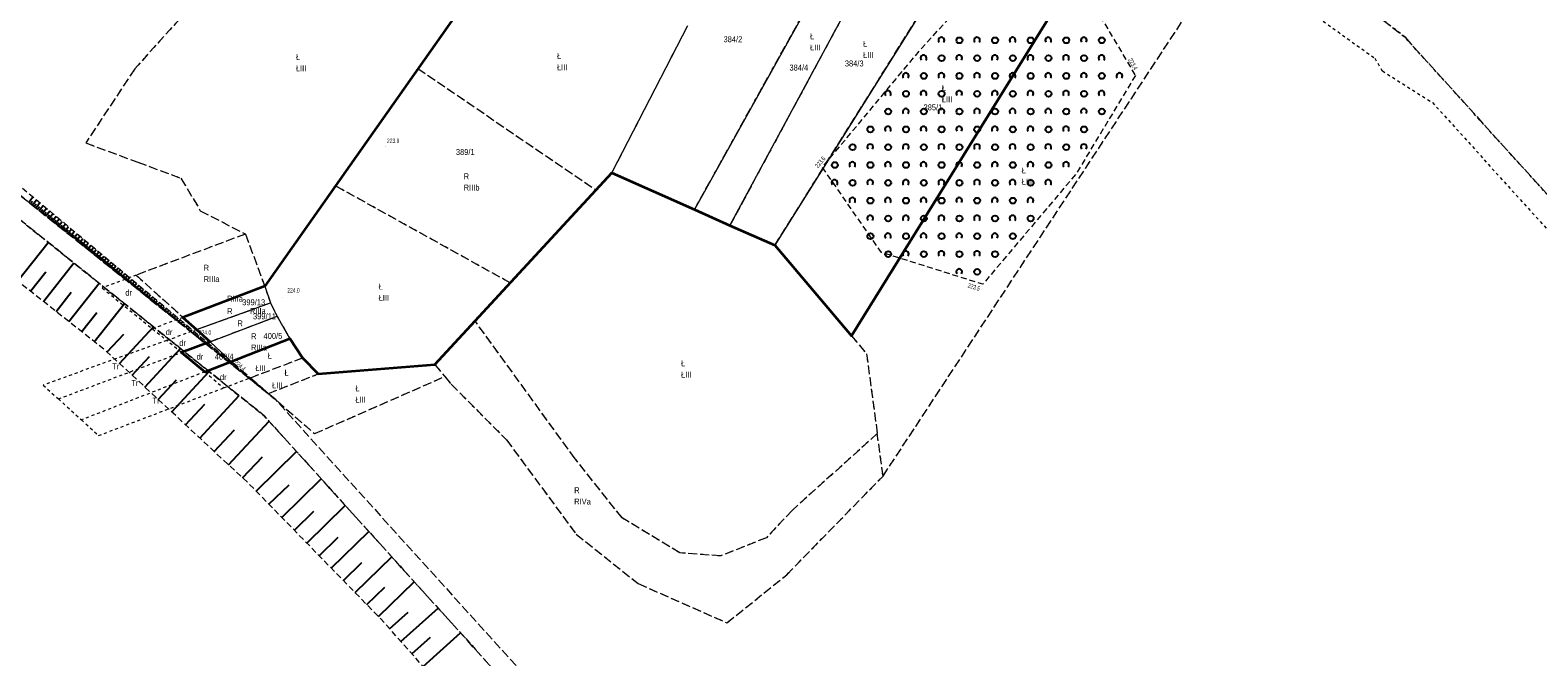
# Model space of a CAD drawing. Header units: metres. Extents: x 6590050 to 6616701, y 5542928 to 5566958.
# Tile 5 of 48: x 6598376 to 6598630, y 5546452 to 5546558. Entities that reach past the tile are written whole.
import ezdxf
from ezdxf.enums import TextEntityAlignment as Align

# ---------------------------------------------------------------- set-up
doc = ezdxf.new("R2010")
doc.units = ezdxf.units.M
doc.header["$MEASUREMENT"] = 0
for name, pattern in [('1.0_0.5', [1.5, 1, -0.5]), ('1.5_0.5', [2, 1.5, -0.5]), ('219-500', [0]), ('egba01_500', [0]), ('egkk-500', [2, 1.5, -0.5]), ('egug-500', [1, 0.5, -0.5])]:
    doc.linetypes.add(name, pattern=pattern)
doc.layers.get('0').update_dxf_attribs({"color": 2, "linetype": 'CONTINUOUS', "lineweight": 5})
for name, color, linetype in [('000 Inne (niezydentyfikowane)', 7, 'CONTINUOUS'), ('203-punkt graniczny', 7, 'CONTINUOUS'), ('209-oznaczenie konturu klasyfikacyjnego', 7, 'CONTINUOUS'), ('210-oznaczenie konturu użytku gruntowego', 7, 'CONTINUOUS'), ('211-numer działki ewidencyjnej', 7, 'CONTINUOUS'), ('217-kontur klasyfikacyjny', 7, 'CONTINUOUS'), ('218-kontur użytku gruntowego', 7, 'CONTINUOUS'), ('219-działka ewidencyjna', 7, 'CONTINUOUS'), ('Granica arkusza mapy', 7, 'CONTINUOUS'), ('jezdnia', 7, 'CONTINUOUS'), ('pikieta naturalna', 7, 'CONTINUOUS'), ('pikieta naturalna-Atr2', 7, 'CONTINUOUS'), ('skarpa nieumocniona', 7, 'CONTINUOUS'), ('zadrzewienie  zakrzewienie', 7, 'CONTINUOUS')]:
    doc.layers.add(name, color=color, linetype=linetype)
doc.styles.get("Standard").update_dxf_attribs({"font": 'Working1250', "width": 0.75})

# ---------------------------------------------------------------- blocks, each defined once
blk = doc.blocks.new('203')
at = {"linetype": 'Continuous', "lineweight": 0}
h = blk.add_hatch(color=0, dxfattribs=at)
edge = h.paths.add_edge_path()
edge.add_arc((0, 0), 0.045, 0, 360)
blk = doc.blocks.new('PW01')
at = {"linetype": 'Continuous', "lineweight": 13}
h = blk.add_hatch(color=0, dxfattribs=at)
edge = h.paths.add_edge_path()
edge.add_arc((0, 0), 0.045, 0, 360)
blk = doc.blocks.new('OTZK1')
at = {"color": 0, "linetype": 'Continuous'}
blk.add_circle((0, 0), 0.5, dxfattribs=at)
blk = doc.blocks.new('OTZK2')
at = {"color": 0, "linetype": 'Continuous'}
blk.add_arc((0, 0), 0.5, 318.85, 221.162, dxfattribs=at)

msp = doc.modelspace()

# ---------------------------------------------------------------- linework, layer by layer
at = {"layer": '000 Inne (niezydentyfikowane)', "color": 7, "linetype": 'Continuous', "lineweight": 25, "flags": 128}
for points in [[(6598376.03, 5546529.05), (6598376.74, 5546529.95)], [(6598376.32, 5546528.82), (6598376.68, 5546529.26)], [(6598376.62, 5546528.58), (6598377.33, 5546529.47)], [(6598377.2, 5546528.12), (6598377.9, 5546528.99)], [(6598376.91, 5546528.35), (6598377.26, 5546528.79)], [(6598377.49, 5546527.89), (6598377.84, 5546528.32)], [(6598377.78, 5546527.66), (6598378.46, 5546528.52)], [(6598378.06, 5546527.43), (6598378.4, 5546527.86)], [(6598378.34, 5546527.2), (6598379.02, 5546528.05)], [(6598378.62, 5546526.98), (6598378.96, 5546527.4)], [(6598378.9, 5546526.76), (6598379.57, 5546527.59)], [(6598379.18, 5546526.54), (6598379.51, 5546526.95)], [(6598379.45, 5546526.32), (6598380.11, 5546527.14)], [(6598379.73, 5546526.1), (6598380.05, 5546526.51)], [(6598380, 5546525.88), (6598380.65, 5546526.7)], [(6598380.27, 5546525.67), (6598380.59, 5546526.07)], [(6598380.53, 5546525.46), (6598381.17, 5546526.26)], [(6598380.8, 5546525.24), (6598381.12, 5546525.64)], [(6598381.06, 5546525.03), (6598381.69, 5546525.82)], [(6598381.32, 5546524.82), (6598381.64, 5546525.22)], [(6598381.58, 5546524.62), (6598382.21, 5546525.4)], [(6598381.84, 5546524.41), (6598382.15, 5546524.8)], [(6598382.1, 5546524.21), (6598382.71, 5546524.98)], [(6598382.35, 5546524), (6598382.66, 5546524.39)], [(6598382.6, 5546523.8), (6598383.21, 5546524.56)], [(6598382.85, 5546523.6), (6598383.15, 5546523.98)], [(6598383.1, 5546523.4), (6598383.7, 5546524.15)], [(6598374.16, 5546515.78), (6598379.32, 5546522.29)], [(6598383.35, 5546523.21), (6598383.65, 5546523.58)], [(6598383.6, 5546523.01), (6598384.18, 5546523.75)], [(6598383.84, 5546522.81), (6598384.13, 5546523.18)], [(6598384.08, 5546522.62), (6598384.66, 5546523.35)], [(6598384.32, 5546522.43), (6598384.61, 5546522.79)], [(6598384.56, 5546522.24), (6598385.13, 5546522.96)], [(6598384.8, 5546522.05), (6598385.08, 5546522.41)], [(6598385.03, 5546521.86), (6598385.6, 5546522.57)], [(6598385.27, 5546521.67), (6598385.55, 5546522.03)], [(6598385.5, 5546521.49), (6598386.06, 5546522.19)], [(6598385.73, 5546521.31), (6598386.01, 5546521.65)], [(6598385.96, 5546521.12), (6598386.51, 5546521.81)], [(6598386.19, 5546520.94), (6598386.46, 5546521.28)], [(6598386.41, 5546520.76), (6598386.95, 5546521.44)], [(6598378.49, 5546512.36), (6598383.62, 5546518.84)], [(6598386.64, 5546520.58), (6598386.9, 5546520.92)], [(6598386.86, 5546520.4), (6598387.39, 5546521.07)], [(6598387.08, 5546520.23), (6598387.34, 5546520.56)], [(6598387.3, 5546520.05), (6598387.83, 5546520.71)], [(6598387.52, 5546519.88), (6598387.78, 5546520.21)], [(6598387.73, 5546519.71), (6598388.25, 5546520.36)], [(6598387.95, 5546519.53), (6598388.21, 5546519.86)], [(6598388.16, 5546519.36), (6598388.67, 5546520)], [(6598388.37, 5546519.19), (6598388.63, 5546519.51)], [(6598388.58, 5546519.03), (6598389.09, 5546519.66)], [(6598388.79, 5546518.86), (6598389.04, 5546519.17)], [(6598389, 5546518.69), (6598389.5, 5546519.32)], [(6598389.21, 5546518.53), (6598389.45, 5546518.84)], [(6598389.41, 5546518.37), (6598389.9, 5546518.98)], [(6598376.33, 5546514.07), (6598378.9, 5546517.32)], [(6598389.61, 5546518.2), (6598389.86, 5546518.51)], [(6598389.82, 5546518.04), (6598390.3, 5546518.65)], [(6598390.02, 5546517.88), (6598390.26, 5546518.18)], [(6598390.21, 5546517.72), (6598390.69, 5546518.32)], [(6598390.41, 5546517.56), (6598390.65, 5546517.86)], [(6598390.61, 5546517.41), (6598391.08, 5546518)], [(6598390.8, 5546517.25), (6598391.04, 5546517.54)], [(6598391, 5546517.09), (6598391.47, 5546517.68)], [(6598391.2, 5546516.94), (6598391.43, 5546517.22)], [(6598391.4, 5546516.78), (6598391.86, 5546517.35)], [(6598391.6, 5546516.62), (6598391.82, 5546516.9)], [(6598391.79, 5546516.46), (6598392.24, 5546517.03)], [(6598391.99, 5546516.3), (6598392.22, 5546516.58)], [(6598392.19, 5546516.15), (6598392.63, 5546516.7)], [(6598392.39, 5546515.99), (6598392.61, 5546516.26)], [(6598392.58, 5546515.83), (6598393.02, 5546516.38)], [(6598380.64, 5546510.65), (6598383.2, 5546513.89)], [(6598382.79, 5546508.95), (6598387.9, 5546515.4)], [(6598392.78, 5546515.67), (6598393, 5546515.94)], [(6598392.98, 5546515.51), (6598393.41, 5546516.05)], [(6598393.18, 5546515.36), (6598393.39, 5546515.62)], [(6598393.38, 5546515.2), (6598393.8, 5546515.73)], [(6598393.57, 5546515.04), (6598393.78, 5546515.3)], [(6598393.77, 5546514.88), (6598394.19, 5546515.41)], [(6598393.97, 5546514.73), (6598394.18, 5546514.98)], [(6598394.17, 5546514.57), (6598394.58, 5546515.08)], [(6598394.36, 5546514.41), (6598394.57, 5546514.66)], [(6598394.56, 5546514.25), (6598394.97, 5546514.76)], [(6598394.76, 5546514.09), (6598394.96, 5546514.34)], [(6598394.96, 5546513.94), (6598395.35, 5546514.43)], [(6598395.15, 5546513.78), (6598395.35, 5546514.02)], [(6598395.35, 5546513.62), (6598395.74, 5546514.11)], [(6598395.55, 5546513.46), (6598395.74, 5546513.7)], [(6598395.75, 5546513.3), (6598396.13, 5546513.79)], [(6598387.08, 5546505.56), (6598392.17, 5546511.98)], [(6598395.95, 5546513.15), (6598396.14, 5546513.38)], [(6598396.14, 5546512.99), (6598396.52, 5546513.46)], [(6598396.34, 5546512.83), (6598396.53, 5546513.07)], [(6598396.54, 5546512.67), (6598396.91, 5546513.14)], [(6598396.74, 5546512.51), (6598396.92, 5546512.75)], [(6598396.93, 5546512.36), (6598397.3, 5546512.81)], [(6598397.13, 5546512.2), (6598397.31, 5546512.43)], [(6598397.33, 5546512.04), (6598397.69, 5546512.49)], [(6598397.53, 5546511.88), (6598397.7, 5546512.11)], [(6598397.72, 5546511.73), (6598398.08, 5546512.16)], [(6598397.92, 5546511.57), (6598398.1, 5546511.79)], [(6598398.12, 5546511.41), (6598398.46, 5546511.84)], [(6598398.32, 5546511.25), (6598398.49, 5546511.47)], [(6598398.52, 5546511.09), (6598398.85, 5546511.52)], [(6598398.71, 5546510.94), (6598398.88, 5546511.15)], [(6598398.91, 5546510.78), (6598399.24, 5546511.19)], [(6598384.94, 5546507.25), (6598387.49, 5546510.47)], [(6598399.11, 5546510.62), (6598399.27, 5546510.83)], [(6598399.31, 5546510.46), (6598399.63, 5546510.87)], [(6598399.5, 5546510.3), (6598399.66, 5546510.51)], [(6598399.7, 5546510.15), (6598400.02, 5546510.54)], [(6598399.9, 5546509.99), (6598400.06, 5546510.19)], [(6598400.1, 5546509.83), (6598400.41, 5546510.22)], [(6598400.29, 5546509.67), (6598400.45, 5546509.87)], [(6598400.49, 5546509.51), (6598400.8, 5546509.9)], [(6598400.69, 5546509.36), (6598400.84, 5546509.55)], [(6598400.89, 5546509.2), (6598401.19, 5546509.57)], [(6598401.09, 5546509.04), (6598401.23, 5546509.23)], [(6598401.28, 5546508.88), (6598401.57, 5546509.25)], [(6598401.48, 5546508.73), (6598401.62, 5546508.91)], [(6598401.68, 5546508.57), (6598401.96, 5546508.92)], [(6598401.88, 5546508.41), (6598402.02, 5546508.59)], [(6598402.07, 5546508.25), (6598402.35, 5546508.6)], [(6598389.24, 5546503.84), (6598392.03, 5546506.84)], [(6598391.31, 5546501.92), (6598397.03, 5546508.08)], [(6598402.27, 5546508.09), (6598402.41, 5546508.27)], [(6598402.47, 5546507.94), (6598402.74, 5546508.28)], [(6598402.67, 5546507.78), (6598402.8, 5546507.95)], [(6598402.86, 5546507.62), (6598403.13, 5546507.95)], [(6598403.06, 5546507.46), (6598403.19, 5546507.63)], [(6598403.26, 5546507.3), (6598403.52, 5546507.63)], [(6598403.46, 5546507.15), (6598403.58, 5546507.31)], [(6598403.66, 5546506.99), (6598403.91, 5546507.3)], [(6598403.85, 5546506.83), (6598403.98, 5546506.99)], [(6598404.05, 5546506.67), (6598404.3, 5546506.98)], [(6598404.25, 5546506.51), (6598404.37, 5546506.67)], [(6598404.45, 5546506.36), (6598404.68, 5546506.65)], [(6598404.64, 5546506.2), (6598404.76, 5546506.35)], [(6598404.84, 5546506.04), (6598405.07, 5546506.33)], [(6598405.04, 5546505.88), (6598405.15, 5546506.03)], [(6598405.24, 5546505.73), (6598405.46, 5546506.01)], [(6598395.61, 5546497.93), (6598401.61, 5546504.4)], [(6598405.43, 5546505.57), (6598405.55, 5546505.71)], [(6598405.63, 5546505.41), (6598405.85, 5546505.68)], [(6598405.83, 5546505.25), (6598405.94, 5546505.39)], [(6598406.03, 5546505.09), (6598406.24, 5546505.36)], [(6598406.23, 5546504.94), (6598406.33, 5546505.07)], [(6598406.42, 5546504.78), (6598406.63, 5546505.03)], [(6598406.62, 5546504.62), (6598406.72, 5546504.75)], [(6598406.82, 5546504.46), (6598407.02, 5546504.71)], [(6598407.02, 5546504.3), (6598407.11, 5546504.43)], [(6598407.21, 5546504.15), (6598407.41, 5546504.39)], [(6598407.41, 5546503.99), (6598407.51, 5546504.11)], [(6598407.61, 5546503.83), (6598407.79, 5546504.06)], [(6598407.81, 5546503.67), (6598407.9, 5546503.79)], [(6598408.01, 5546503.52), (6598408.18, 5546503.74)], [(6598408.2, 5546503.36), (6598408.29, 5546503.47)], [(6598393.43, 5546499.95), (6598396.36, 5546503.1)], [(6598408.4, 5546503.2), (6598408.57, 5546503.41)], [(6598408.6, 5546503.04), (6598408.68, 5546503.15)], [(6598408.8, 5546502.88), (6598408.96, 5546503.09)], [(6598408.99, 5546502.73), (6598409.07, 5546502.83)], [(6598409.19, 5546502.57), (6598409.35, 5546502.76)], [(6598409.39, 5546502.41), (6598409.47, 5546502.51)], [(6598409.59, 5546502.25), (6598409.74, 5546502.44)], [(6598409.78, 5546502.09), (6598409.86, 5546502.19)], [(6598409.98, 5546501.94), (6598410.13, 5546502.12)], [(6598410.18, 5546501.78), (6598410.25, 5546501.87)], [(6598410.38, 5546501.62), (6598410.51, 5546501.79)], [(6598410.58, 5546501.46), (6598410.64, 5546501.55)], [(6598410.77, 5546501.3), (6598410.9, 5546501.47)], [(6598410.97, 5546501.15), (6598411.03, 5546501.23)], [(6598411.17, 5546500.99), (6598411.29, 5546501.14)], [(6598397.83, 5546495.86), (6598400.91, 5546499.17)], [(6598400.12, 5546493.74), (6598406.43, 5546500.53)], [(6598411.37, 5546500.83), (6598411.42, 5546500.9)], [(6598411.56, 5546500.67), (6598411.68, 5546500.82)], [(6598411.76, 5546500.52), (6598411.82, 5546500.58)], [(6598411.96, 5546500.36), (6598412.07, 5546500.49)], [(6598412.16, 5546500.2), (6598412.21, 5546500.26)], [(6598412.35, 5546500.04), (6598412.45, 5546500.17)], [(6598412.55, 5546499.88), (6598412.6, 5546499.94)], [(6598412.75, 5546499.73), (6598412.84, 5546499.84)], [(6598412.95, 5546499.57), (6598412.99, 5546499.62)], [(6598413.15, 5546499.41), (6598413.23, 5546499.51)], [(6598413.34, 5546499.25), (6598413.38, 5546499.3)], [(6598413.54, 5546499.09), (6598413.62, 5546499.19)], [(6598413.74, 5546498.94), (6598413.77, 5546498.98)], [(6598413.94, 5546498.78), (6598414, 5546498.86)], [(6598414.13, 5546498.62), (6598414.17, 5546498.66)], [(6598414.33, 5546498.46), (6598414.39, 5546498.54)], [(6598404.85, 5546489.34), (6598411.48, 5546496.48)], [(6598414.53, 5546498.3), (6598414.56, 5546498.34)], [(6598414.73, 5546498.15), (6598414.78, 5546498.21)], [(6598414.92, 5546497.99), (6598414.95, 5546498.02)], [(6598415.12, 5546497.83), (6598415.17, 5546497.89)], [(6598415.32, 5546497.67), (6598415.34, 5546497.7)], [(6598415.52, 5546497.52), (6598415.56, 5546497.56)], [(6598415.72, 5546497.36), (6598415.73, 5546497.38)], [(6598415.91, 5546497.2), (6598415.94, 5546497.24)], [(6598416.11, 5546497.04), (6598416.12, 5546497.06)], [(6598416.31, 5546496.88), (6598416.33, 5546496.91)], [(6598416.51, 5546496.73), (6598416.52, 5546496.74)], [(6598416.7, 5546496.57), (6598416.72, 5546496.59)], [(6598416.9, 5546496.41), (6598416.91, 5546496.42)], [(6598417.1, 5546496.25), (6598417.11, 5546496.26)], [(6598402.46, 5546491.56), (6598405.69, 5546495.05)], [(6598409.71, 5546484.82), (6598416.53, 5546492.17)], [(6598407.28, 5546487.08), (6598410.68, 5546490.74)], [(6598412.07, 5546482.63), (6598415.39, 5546486.2)], [(6598414.33, 5546480.42), (6598421.15, 5546487.07)], [(6598416.51, 5546478.18), (6598419.88, 5546481.47)], [(6598418.67, 5546475.98), (6598425.31, 5546482.46)], [(6598420.79, 5546473.8), (6598424.07, 5546477)], [(6598422.89, 5546471.65), (6598429.37, 5546477.97)], [(6598427.01, 5546467.42), (6598433.34, 5546473.59)], [(6598424.97, 5546469.52), (6598428.17, 5546472.65)], [(6598429.04, 5546465.35), (6598432.16, 5546468.4)], [(6598431.03, 5546463.3), (6598437.2, 5546469.32)], [(6598433.01, 5546461.28), (6598436.05, 5546464.25)], [(6598434.96, 5546459.27), (6598440.98, 5546465.14)], [(6598438.71, 5546455.1), (6598445, 5546460.69)], [(6598436.84, 5546457.2), (6598439.98, 5546459.99)], [(6598440.58, 5546452.99), (6598443.74, 5546455.8)], [(6598442.46, 5546450.88), (6598448.79, 5546456.51)]]:
    msp.add_lwpolyline(points, dxfattribs=at)
at = {"layer": '217-kontur klasyfikacyjny', "color": 92, "linetype": 'egkk-500', "lineweight": 18, "flags": 128}
for points in [[(6598488.18, 5546527.82), (6598521.32, 5546587.37)], [(6598527.15, 5546586.29), (6598494.18, 5546525.15)], [(6598501.73, 5546521.8), (6598540.59, 5546583.8)], [(6598560.33, 5546580.15), (6598514.64, 5546506.55)], [(6598456.34, 5546572.53), (6598441.59, 5546551.58)], [(6598588.49, 5546572.08), (6598607.91, 5546556.85)], [(6598519.97, 5546482.94), (6598578, 5546571.12)], [(6598404.14, 5546562.93), (6598393.88, 5546551.52)], [(6598474.28, 5546533.99), (6598487.07, 5546558.83)], [(6598607.91, 5546556.85), (6598699.69, 5546455.37)], [(6598393.88, 5546551.52), (6598385.65, 5546539.05)], [(6598441.59, 5546551.58), (6598427.69, 5546531.82)], [(6598441.59, 5546551.58), (6598471.62, 5546531.11)], [(6598385.65, 5546539.05), (6598394.4, 5546535.8)], [(6598394.4, 5546535.8), (6598401.68, 5546533.1)], [(6598471.62, 5546531.11), (6598474.28, 5546533.99)], [(6598474.28, 5546533.99), (6598488.18, 5546527.82)], [(6598401.68, 5546533.1), (6598404.94, 5546527.63)], [(6598427.69, 5546531.82), (6598415.79, 5546514.91)], [(6598457.17, 5546515.46), (6598427.69, 5546531.82)], [(6598457.17, 5546515.46), (6598471.62, 5546531.11)], [(6598404.94, 5546527.63), (6598412.54, 5546523.7)], [(6598494.18, 5546525.15), (6598488.18, 5546527.82)], [(6598494.18, 5546525.15), (6598501.73, 5546521.8)], [(6598412.54, 5546523.7), (6598394.14, 5546516.78)], [(6598412.54, 5546523.7), (6598415.79, 5546514.91)], [(6598514.64, 5546506.55), (6598501.73, 5546521.8)], [(6598394.14, 5546516.78), (6598402.02, 5546509.67)], [(6598415.79, 5546514.91), (6598402.02, 5546509.67)], [(6598415.79, 5546514.91), (6598416.75, 5546512.11)], [(6598451.24, 5546509.04), (6598457.17, 5546515.46)], [(6598404.32, 5546507.62), (6598416.75, 5546512.11)], [(6598416.75, 5546512.11), (6598417.88, 5546509.84)], [(6598402.02, 5546509.67), (6598404.32, 5546507.62)], [(6598406.57, 5546505.57), (6598417.88, 5546509.84)], [(6598417.88, 5546509.84), (6598420.01, 5546506.1)], [(6598451.24, 5546509.04), (6598444.46, 5546501.7)], [(6598468.09, 5546485.85), (6598451.24, 5546509.04)], [(6598404.32, 5546507.62), (6598406.57, 5546505.57)], [(6598420.01, 5546506.1), (6598410.15, 5546502.25)], [(6598420.01, 5546506.1), (6598422.15, 5546502.83)], [(6598514.64, 5546506.55), (6598517.18, 5546503.55)], [(6598406.57, 5546505.57), (6598410.15, 5546502.25)], [(6598517.18, 5546503.55), (6598519, 5546490.09)], [(6598410.15, 5546502.25), (6598413.38, 5546499.5)], [(6598413.38, 5546499.5), (6598422.15, 5546502.83)], [(6598422.15, 5546502.83), (6598424.8, 5546500.13)], [(6598424.8, 5546500.13), (6598444.46, 5546501.7)], [(6598444.46, 5546501.7), (6598446.13, 5546499.7)], [(6598413.38, 5546499.5), (6598416.41, 5546496.85)], [(6598416.41, 5546496.85), (6598424.8, 5546500.13)], [(6598424.19, 5546490.08), (6598446.13, 5546499.7)], [(6598446.13, 5546499.7), (6598447.23, 5546498.39)], [(6598447.23, 5546498.39), (6598456.52, 5546489.04)], [(6598416.41, 5546496.85), (6598424.19, 5546490.08)], [(6598456.52, 5546489.04), (6598468.26, 5546473.14)], [(6598519, 5546490.09), (6598504.66, 5546477.16)], [(6598519.97, 5546482.94), (6598519, 5546490.09)], [(6598476.02, 5546475.88), (6598468.09, 5546485.85)], [(6598503.74, 5546466.31), (6598519.97, 5546482.94)], [(6598485.73, 5546470), (6598476.02, 5546475.88)], [(6598504.66, 5546477.16), (6598500.31, 5546472.56)], [(6598468.26, 5546473.14), (6598478.73, 5546464.82)], [(6598500.31, 5546472.56), (6598492.64, 5546469.49)], [(6598492.64, 5546469.49), (6598485.73, 5546470)], [(6598493.67, 5546458.21), (6598503.74, 5546466.31)], [(6598478.73, 5546464.82), (6598493.67, 5546458.21)]]:
    msp.add_lwpolyline(points, dxfattribs=at)
at = {"layer": '218-kontur użytku gruntowego', "color": 3, "linetype": 'egug-500', "lineweight": 18, "flags": 128}
for points in [[(6598488.18, 5546527.82), (6598521.32, 5546587.37)], [(6598527.15, 5546586.29), (6598494.18, 5546525.15)], [(6598501.73, 5546521.8), (6598540.59, 5546583.8)], [(6598560.33, 5546580.15), (6598514.64, 5546506.55)], [(6598456.34, 5546572.53), (6598441.59, 5546551.58)], [(6598607.91, 5546556.85), (6598588.49, 5546572.08)], [(6598519.97, 5546482.94), (6598578, 5546571.12)], [(6598584.38, 5546566.54), (6598602.8, 5546553.32)], [(6598404.14, 5546562.93), (6598393.88, 5546551.52)], [(6598474.28, 5546533.99), (6598487.07, 5546558.83)], [(6598699.69, 5546455.37), (6598607.91, 5546556.85)], [(6598602.8, 5546553.32), (6598604.09, 5546551.17)], [(6598393.88, 5546551.52), (6598385.65, 5546539.05)], [(6598441.59, 5546551.58), (6598427.69, 5546531.82)], [(6598441.59, 5546551.58), (6598471.62, 5546531.11)], [(6598604.09, 5546551.17), (6598612.55, 5546545.83)], [(6598612.55, 5546545.83), (6598694.31, 5546455.51)], [(6598385.65, 5546539.05), (6598394.4, 5546535.8)], [(6598394.4, 5546535.8), (6598401.68, 5546533.1)], [(6598471.62, 5546531.11), (6598474.28, 5546533.99)], [(6598474.28, 5546533.99), (6598488.18, 5546527.82)], [(6598401.68, 5546533.1), (6598404.94, 5546527.63)], [(6598427.69, 5546531.82), (6598415.79, 5546514.91)], [(6598457.17, 5546515.46), (6598427.69, 5546531.82)], [(6598457.17, 5546515.46), (6598471.62, 5546531.11)], [(6598404.94, 5546527.63), (6598412.54, 5546523.7)], [(6598494.18, 5546525.15), (6598488.18, 5546527.82)], [(6598494.18, 5546525.15), (6598501.73, 5546521.8)], [(6598412.54, 5546523.7), (6598394.14, 5546516.78)], [(6598412.54, 5546523.7), (6598415.79, 5546514.91)], [(6598514.64, 5546506.55), (6598501.73, 5546521.8)], [(6598394.14, 5546516.78), (6598388.4, 5546514.62)], [(6598394.14, 5546516.78), (6598402.02, 5546509.67)], [(6598388.4, 5546514.62), (6598396.88, 5546507.74)], [(6598415.79, 5546514.91), (6598402.02, 5546509.67)], [(6598415.79, 5546514.91), (6598416.75, 5546512.11)], [(6598451.24, 5546509.04), (6598457.17, 5546515.46)], [(6598404.32, 5546507.62), (6598416.75, 5546512.11)], [(6598416.75, 5546512.11), (6598417.88, 5546509.84)], [(6598402.02, 5546509.67), (6598396.88, 5546507.74)], [(6598402.02, 5546509.67), (6598404.32, 5546507.62)], [(6598406.57, 5546505.57), (6598417.88, 5546509.84)], [(6598417.88, 5546509.84), (6598420.01, 5546506.1)], [(6598451.24, 5546509.04), (6598444.46, 5546501.7)], [(6598468.09, 5546485.85), (6598451.24, 5546509.04)], [(6598396.88, 5546507.74), (6598399.27, 5546505.79)], [(6598399.27, 5546505.79), (6598404.32, 5546507.62)], [(6598404.32, 5546507.62), (6598406.57, 5546505.57)], [(6598420.01, 5546506.1), (6598410.15, 5546502.25)], [(6598420.01, 5546506.1), (6598422.15, 5546502.83)], [(6598514.64, 5546506.55), (6598517.18, 5546503.55)], [(6598399.27, 5546505.79), (6598378.47, 5546498.27)], [(6598381.02, 5546495.93), (6598401.77, 5546503.76)], [(6598401.77, 5546503.76), (6598399.27, 5546505.79)], [(6598406.57, 5546505.57), (6598401.77, 5546503.76)], [(6598401.77, 5546503.76), (6598405.69, 5546500.5)], [(6598406.57, 5546505.57), (6598410.15, 5546502.25)], [(6598517.18, 5546503.55), (6598519, 5546490.09)], [(6598405.69, 5546500.5), (6598410.15, 5546502.25)], [(6598410.15, 5546502.25), (6598413.38, 5546499.5)], [(6598413.38, 5546499.5), (6598422.15, 5546502.83)], [(6598422.15, 5546502.83), (6598424.8, 5546500.13)], [(6598424.8, 5546500.13), (6598444.46, 5546501.7)], [(6598444.46, 5546501.7), (6598446.13, 5546499.7)], [(6598405.69, 5546500.5), (6598384.91, 5546492.4)], [(6598405.69, 5546500.5), (6598408.86, 5546497.78)], [(6598408.86, 5546497.78), (6598413.38, 5546499.5)], [(6598413.38, 5546499.5), (6598416.41, 5546496.85)], [(6598416.41, 5546496.85), (6598424.8, 5546500.13)], [(6598424.19, 5546490.08), (6598446.13, 5546499.7)], [(6598446.13, 5546499.7), (6598447.23, 5546498.39)], [(6598447.23, 5546498.39), (6598456.52, 5546489.04)], [(6598378.47, 5546498.27), (6598381.02, 5546495.93)], [(6598381.02, 5546495.93), (6598384.91, 5546492.4)], [(6598387.81, 5546489.76), (6598408.86, 5546497.78)], [(6598416.41, 5546496.85), (6598424.19, 5546490.08)], [(6598384.91, 5546492.4), (6598387.81, 5546489.76)], [(6598456.52, 5546489.04), (6598468.26, 5546473.14)], [(6598519, 5546490.09), (6598504.66, 5546477.16)], [(6598519.97, 5546482.94), (6598519, 5546490.09)], [(6598476.02, 5546475.88), (6598468.09, 5546485.85)], [(6598503.74, 5546466.31), (6598519.97, 5546482.94)], [(6598485.73, 5546470), (6598476.02, 5546475.88)], [(6598504.66, 5546477.16), (6598500.31, 5546472.56)], [(6598468.26, 5546473.14), (6598478.73, 5546464.82)], [(6598500.31, 5546472.56), (6598492.64, 5546469.49)], [(6598492.64, 5546469.49), (6598485.73, 5546470)], [(6598493.67, 5546458.21), (6598503.74, 5546466.31)], [(6598478.73, 5546464.82), (6598493.67, 5546458.21)]]:
    msp.add_lwpolyline(points, dxfattribs=at)
at = {"layer": '219-działka ewidencyjna', "color": 7, "linetype": '219-500', "lineweight": 18, "flags": 128}
for points in [[(6598521.32, 5546587.37), (6598488.18, 5546527.82)], [(6598494.18, 5546525.15), (6598527.15, 5546586.29)], [(6598540.59, 5546583.8), (6598501.73, 5546521.8)], [(6598514.64, 5546506.55), (6598560.33, 5546580.15)], [(6598415.79, 5546514.91), (6598456.34, 5546572.53)], [(6598474.28, 5546533.99), (6598487.07, 5546558.83)], [(6598444.46, 5546501.7), (6598474.28, 5546533.99)], [(6598488.18, 5546527.82), (6598474.28, 5546533.99)], [(6598494.18, 5546525.15), (6598488.18, 5546527.82)], [(6598494.18, 5546525.15), (6598501.73, 5546521.8)], [(6598514.64, 5546506.55), (6598501.73, 5546521.8)], [(6598415.79, 5546514.91), (6598402.02, 5546509.67)], [(6598415.79, 5546514.91), (6598416.75, 5546512.11)], [(6598404.32, 5546507.62), (6598416.75, 5546512.11)], [(6598417.88, 5546509.84), (6598416.75, 5546512.11)], [(6598404.32, 5546507.62), (6598402.02, 5546509.67)], [(6598406.57, 5546505.57), (6598417.88, 5546509.84)], [(6598420.01, 5546506.1), (6598417.88, 5546509.84)], [(6598406.57, 5546505.57), (6598404.32, 5546507.62)], [(6598420.01, 5546506.1), (6598410.15, 5546502.25)], [(6598422.15, 5546502.83), (6598420.01, 5546506.1)], [(6598401.77, 5546503.76), (6598406.57, 5546505.57)], [(6598401.77, 5546503.76), (6598405.69, 5546500.5)], [(6598406.57, 5546505.57), (6598410.15, 5546502.25)], [(6598405.69, 5546500.5), (6598410.15, 5546502.25)], [(6598422.15, 5546502.83), (6598424.8, 5546500.13)], [(6598444.46, 5546501.7), (6598424.8, 5546500.13)]]:
    msp.add_lwpolyline(points, dxfattribs=at)
at = {"layer": 'Granica arkusza mapy', "color": 94, "linetype": 'egba01_500', "lineweight": 35, "flags": 128}
msp.add_lwpolyline([(6598401.77, 5546503.76), (6598405.69, 5546500.5), (6598410.15, 5546502.25), (6598420.01, 5546506.1), (6598422.15, 5546502.83), (6598424.8, 5546500.13), (6598444.46, 5546501.7), (6598474.28, 5546533.99), (6598488.18, 5546527.82), (6598494.18, 5546525.15), (6598501.73, 5546521.8), (6598514.64, 5546506.55), (6598560.33, 5546580.15), (6598567.18, 5546578.88), (6598581.11, 5546589.98), (6598598.89, 5546617.17), (6598617.99, 5546628.34), (6598618.2, 5546651.1), (6598584.73, 5546671.72), (6598576.51, 5546683.67), (6598567.87, 5546696.21), (6598566.18, 5546698.67), (6598555.71, 5546703.98), (6598484.65, 5546739.99), (6598452.79, 5546689.81), (6598434.7, 5546661.32), (6598408.95, 5546623.91), (6598410.04, 5546609.49), (6598427.13, 5546588.5), (6598428.51, 5546586.8), (6598442.7, 5546579.52), (6598456.34, 5546572.53), (6598415.79, 5546514.91), (6598402.02, 5546509.67), (6598404.32, 5546507.62), (6598406.57, 5546505.57)], close=True, dxfattribs=at)
at = {"layer": 'jezdnia', "color": 7, "linetype": '1.5_0.5', "lineweight": 18, "flags": 128}
msp.add_lwpolyline([(6598556.94, 5546276.51), (6598568.31, 5546233.71), (6598580.46, 5546173.41), (6598595.05, 5546099.55), (6598602.24, 5546065.55), (6598606.08, 5546063.03), (6598612.31, 5546062.85), (6598608.58, 5546058.27), (6598603.97, 5546054.86), (6598603.71, 5546017.3), (6598600.46, 5546018.74), (6598600.65, 5546053.7), (6598592.89, 5546098.8), (6598577.58, 5546172.45), (6598565.26, 5546232.93), (6598560.6, 5546250.28), (6598554.29, 5546275.16), (6598525.72, 5546351.58), (6598495.55, 5546404.81), (6598415.7, 5546493.09), (6598356.11, 5546540.92), (6598319.34, 5546563.31), (6598268.83, 5546587.43), (6598263.18, 5546593.55), (6598266.43, 5546595.81), (6598270.34, 5546589.46), (6598320.65, 5546565.15), (6598357.6, 5546543.77), (6598417.49, 5546495.94), (6598497.71, 5546407.24), (6598506.39, 5546394.53), (6598528.7, 5546353.91)], close=True, dxfattribs=at)
at = {"layer": 'skarpa nieumocniona', "color": 7, "linetype": '1.0_0.5', "lineweight": 18, "flags": 128}
for points in [[(6598554.29, 5546275.16), (6598560.6, 5546250.28), (6598565.26, 5546232.93), (6598577.58, 5546172.45), (6598592.89, 5546098.8), (6598600.65, 5546053.7), (6598598.7, 5546019.05), (6598585.91, 5546084.13), (6598571.73, 5546154.4), (6598559.87, 5546212.14), (6598552.9, 5546243.9), (6598544.57, 5546273.53), (6598535.3, 5546303.33), (6598523.43, 5546332.77), (6598508.49, 5546362.45), (6598493.78, 5546387.42), (6598475.3, 5546412.64), (6598455.76, 5546435.92), (6598435.34, 5546458.89), (6598413.18, 5546481.6), (6598389.2, 5546503.88), (6598365.6, 5546522.56), (6598337.71, 5546541.49), (6598311.03, 5546556.93), (6598282.62, 5546571.44), (6598259.75, 5546582), (6598249.18, 5546586.06), (6598260.34, 5546592.32), (6598268.83, 5546587.43), (6598319.34, 5546563.31), (6598356.11, 5546540.92), (6598415.7, 5546493.09), (6598495.55, 5546404.81), (6598525.72, 5546351.58)], [(6598554.29, 5546275.16), (6598560.6, 5546250.28), (6598565.26, 5546232.93), (6598577.58, 5546172.45), (6598592.89, 5546098.8), (6598600.65, 5546053.7), (6598598.7, 5546019.05), (6598585.91, 5546084.13), (6598571.73, 5546154.4), (6598559.87, 5546212.14), (6598552.9, 5546243.9), (6598544.57, 5546273.53), (6598535.3, 5546303.33), (6598523.43, 5546332.77), (6598508.49, 5546362.45), (6598493.78, 5546387.42), (6598475.3, 5546412.64), (6598455.76, 5546435.92), (6598435.34, 5546458.89), (6598413.18, 5546481.6), (6598389.2, 5546503.88), (6598365.6, 5546522.56), (6598337.71, 5546541.49), (6598311.03, 5546556.93), (6598282.62, 5546571.44), (6598259.75, 5546582), (6598249.18, 5546586.06), (6598260.34, 5546592.32), (6598268.83, 5546587.43), (6598319.34, 5546563.31), (6598356.11, 5546540.92), (6598415.7, 5546493.09), (6598495.55, 5546404.81), (6598525.72, 5546351.58)], [(6598417.49, 5546495.94), (6598357.6, 5546543.77), (6598320.65, 5546565.15), (6598298.85, 5546575.69), (6598298.82, 5546578.03), (6598320.52, 5546567.23), (6598357.93, 5546545.64), (6598410.29, 5546501.98)], [(6598417.49, 5546495.94), (6598357.6, 5546543.77), (6598320.65, 5546565.15), (6598298.85, 5546575.69), (6598298.82, 5546578.03), (6598320.52, 5546567.23), (6598357.93, 5546545.64), (6598410.29, 5546501.98)]]:
    msp.add_lwpolyline(points, close=True, dxfattribs=at)
at = {"layer": 'zadrzewienie  zakrzewienie', "color": 7, "linetype": '1.0_0.5', "lineweight": 18, "flags": 128}
msp.add_lwpolyline([(6598562.48, 5546550.39), (6598552.47, 5546533.8), (6598536.76, 5546515.24), (6598519.68, 5546520.61), (6598509.75, 5546534.95), (6598526.39, 5546554.91), (6598546.66, 5546577.1)], close=True, dxfattribs=at)

# ---------------------------------------------------------------- block references
at = {"layer": '203-punkt graniczny', "color": 7, "linetype": 'Continuous', "lineweight": 18}
for p in [(6598474.28, 5546533.99), (6598488.18, 5546527.82), (6598494.18, 5546525.15), (6598501.73, 5546521.8), (6598415.79, 5546514.91), (6598416.75, 5546512.11), (6598402.02, 5546509.67), (6598417.88, 5546509.84), (6598404.32, 5546507.62), (6598420.01, 5546506.1), (6598514.64, 5546506.55), (6598401.77, 5546503.76), (6598406.57, 5546505.57), (6598410.15, 5546502.25), (6598422.15, 5546502.83), (6598444.46, 5546501.7), (6598405.69, 5546500.5), (6598424.8, 5546500.13)]:
    msp.add_blockref('203', p, dxfattribs=at)
at = {"layer": 'pikieta naturalna', "color": 7, "linetype": 'Continuous', "lineweight": 13}
for p in [(6598562.48, 5546550.39), (6598436.18, 5546538.39), (6598509.75, 5546534.95), (6598536.76, 5546515.24), (6598418.83, 5546513.08), (6598404.52, 5546506.58), (6598410.29, 5546501.98)]:
    msp.add_blockref('PW01', p, dxfattribs=at)
at = {"layer": 'zadrzewienie  zakrzewienie', "color": 7, "linetype": 'Continuous', "lineweight": 18}
for name, p in [('OTZK2', (6598529.794, 5546556.337)), ('OTZK1', (6598532.836, 5546556.326)), ('OTZK2', (6598535.794, 5546556.337)), ('OTZK1', (6598538.836, 5546556.326)), ('OTZK2', (6598541.794, 5546556.337)), ('OTZK1', (6598544.836, 5546556.326)), ('OTZK2', (6598547.794, 5546556.337)), ('OTZK1', (6598550.836, 5546556.326)), ('OTZK2', (6598553.794, 5546556.337)), ('OTZK1', (6598556.836, 5546556.326)), ('OTZK2', (6598526.794, 5546553.337)), ('OTZK1', (6598529.836, 5546553.326)), ('OTZK2', (6598532.794, 5546553.337)), ('OTZK1', (6598535.836, 5546553.326)), ('OTZK2', (6598538.794, 5546553.337)), ('OTZK1', (6598541.836, 5546553.326)), ('OTZK2', (6598544.794, 5546553.337)), ('OTZK1', (6598547.836, 5546553.326)), ('OTZK2', (6598550.794, 5546553.337)), ('OTZK1', (6598553.836, 5546553.326)), ('OTZK2', (6598556.794, 5546553.337)), ('OTZK2', (6598523.794, 5546550.337)), ('OTZK1', (6598526.836, 5546550.326)), ('OTZK2', (6598529.794, 5546550.337)), ('OTZK1', (6598532.836, 5546550.326)), ('OTZK2', (6598535.794, 5546550.337)), ('OTZK1', (6598538.836, 5546550.326)), ('OTZK2', (6598541.794, 5546550.337)), ('OTZK1', (6598544.836, 5546550.326)), ('OTZK2', (6598547.794, 5546550.337)), ('OTZK1', (6598550.836, 5546550.326)), ('OTZK2', (6598553.794, 5546550.337)), ('OTZK1', (6598556.836, 5546550.326)), ('OTZK2', (6598559.794, 5546550.337)), ('OTZK2', (6598520.794, 5546547.337)), ('OTZK1', (6598523.836, 5546547.326)), ('OTZK2', (6598526.794, 5546547.337)), ('OTZK1', (6598529.836, 5546547.326)), ('OTZK2', (6598532.794, 5546547.337)), ('OTZK1', (6598535.836, 5546547.326)), ('OTZK2', (6598538.794, 5546547.337)), ('OTZK1', (6598541.836, 5546547.326)), ('OTZK2', (6598544.794, 5546547.337)), ('OTZK1', (6598547.836, 5546547.326)), ('OTZK2', (6598550.794, 5546547.337)), ('OTZK1', (6598553.836, 5546547.326)), ('OTZK2', (6598556.794, 5546547.337)), ('OTZK1', (6598520.836, 5546544.326)), ('OTZK2', (6598523.794, 5546544.337)), ('OTZK1', (6598526.836, 5546544.326)), ('OTZK2', (6598529.794, 5546544.337)), ('OTZK1', (6598532.836, 5546544.326)), ('OTZK2', (6598535.794, 5546544.337)), ('OTZK1', (6598538.836, 5546544.326)), ('OTZK2', (6598541.794, 5546544.337)), ('OTZK1', (6598544.836, 5546544.326)), ('OTZK2', (6598547.794, 5546544.337)), ('OTZK1', (6598550.836, 5546544.326)), ('OTZK2', (6598553.794, 5546544.337)), ('OTZK1', (6598556.836, 5546544.326)), ('OTZK1', (6598517.836, 5546541.326)), ('OTZK2', (6598520.794, 5546541.337)), ('OTZK1', (6598523.836, 5546541.326)), ('OTZK2', (6598526.794, 5546541.337)), ('OTZK1', (6598529.836, 5546541.326)), ('OTZK2', (6598532.794, 5546541.337)), ('OTZK1', (6598535.836, 5546541.326)), ('OTZK2', (6598538.794, 5546541.337)), ('OTZK1', (6598541.836, 5546541.326)), ('OTZK2', (6598544.794, 5546541.337)), ('OTZK1', (6598547.836, 5546541.326)), ('OTZK2', (6598550.794, 5546541.337)), ('OTZK1', (6598553.836, 5546541.326)), ('OTZK1', (6598514.836, 5546538.326)), ('OTZK2', (6598517.794, 5546538.337)), ('OTZK1', (6598520.836, 5546538.326)), ('OTZK2', (6598523.794, 5546538.337)), ('OTZK1', (6598526.836, 5546538.326)), ('OTZK2', (6598529.794, 5546538.337)), ('OTZK1', (6598532.836, 5546538.326)), ('OTZK2', (6598535.794, 5546538.337)), ('OTZK1', (6598538.836, 5546538.326)), ('OTZK2', (6598541.794, 5546538.337)), ('OTZK1', (6598544.836, 5546538.326)), ('OTZK2', (6598547.794, 5546538.337)), ('OTZK1', (6598550.836, 5546538.326)), ('OTZK2', (6598553.794, 5546538.337)), ('OTZK1', (6598511.836, 5546535.326)), ('OTZK2', (6598514.794, 5546535.337)), ('OTZK1', (6598517.836, 5546535.326)), ('OTZK2', (6598520.794, 5546535.337)), ('OTZK1', (6598523.836, 5546535.326)), ('OTZK2', (6598526.794, 5546535.337)), ('OTZK1', (6598529.836, 5546535.326)), ('OTZK2', (6598532.794, 5546535.337)), ('OTZK1', (6598535.836, 5546535.326)), ('OTZK2', (6598538.794, 5546535.337)), ('OTZK1', (6598541.836, 5546535.326)), ('OTZK2', (6598544.794, 5546535.337)), ('OTZK1', (6598547.836, 5546535.326)), ('OTZK2', (6598550.794, 5546535.337)), ('OTZK2', (6598511.794, 5546532.337)), ('OTZK1', (6598514.836, 5546532.326)), ('OTZK2', (6598517.794, 5546532.337)), ('OTZK1', (6598520.836, 5546532.326)), ('OTZK2', (6598523.794, 5546532.337)), ('OTZK1', (6598526.836, 5546532.326)), ('OTZK2', (6598529.794, 5546532.337)), ('OTZK1', (6598532.836, 5546532.326)), ('OTZK2', (6598535.794, 5546532.337)), ('OTZK1', (6598538.836, 5546532.326)), ('OTZK2', (6598541.794, 5546532.337)), ('OTZK1', (6598544.836, 5546532.326)), ('OTZK2', (6598547.794, 5546532.337)), ('OTZK2', (6598514.794, 5546529.337)), ('OTZK1', (6598517.836, 5546529.326)), ('OTZK2', (6598520.794, 5546529.337)), ('OTZK1', (6598523.836, 5546529.326)), ('OTZK2', (6598526.794, 5546529.337)), ('OTZK1', (6598529.836, 5546529.326)), ('OTZK2', (6598532.794, 5546529.337)), ('OTZK1', (6598535.836, 5546529.326)), ('OTZK2', (6598538.794, 5546529.337)), ('OTZK1', (6598541.836, 5546529.326)), ('OTZK2', (6598544.794, 5546529.337)), ('OTZK2', (6598517.794, 5546526.337)), ('OTZK1', (6598520.836, 5546526.326)), ('OTZK2', (6598523.794, 5546526.337)), ('OTZK1', (6598526.836, 5546526.326)), ('OTZK2', (6598529.794, 5546526.337)), ('OTZK1', (6598532.836, 5546526.326)), ('OTZK2', (6598535.794, 5546526.337)), ('OTZK1', (6598538.836, 5546526.326)), ('OTZK2', (6598541.794, 5546526.337)), ('OTZK1', (6598544.836, 5546526.326)), ('OTZK1', (6598517.836, 5546523.326)), ('OTZK2', (6598520.794, 5546523.337)), ('OTZK1', (6598523.836, 5546523.326)), ('OTZK2', (6598526.794, 5546523.337)), ('OTZK1', (6598529.836, 5546523.326)), ('OTZK2', (6598532.794, 5546523.337)), ('OTZK1', (6598535.836, 5546523.326)), ('OTZK2', (6598538.794, 5546523.337)), ('OTZK1', (6598541.836, 5546523.326)), ('OTZK1', (6598520.836, 5546520.326)), ('OTZK2', (6598523.794, 5546520.337)), ('OTZK1', (6598526.836, 5546520.326)), ('OTZK2', (6598529.794, 5546520.337)), ('OTZK1', (6598532.836, 5546520.326)), ('OTZK2', (6598535.794, 5546520.337)), ('OTZK1', (6598538.836, 5546520.326)), ('OTZK2', (6598532.794, 5546517.337)), ('OTZK1', (6598535.836, 5546517.326))]:
    msp.add_blockref(name, p, dxfattribs=at)

# ---------------------------------------------------------------- texts
at = {"layer": '209-oznaczenie konturu klasyfikacyjnego', "color": 92, "linetype": 'Continuous', "lineweight": 18, "width": 0.79}
for s, p in [('ŁIII', (6598507.66, 5546555.62)), ('ŁIII', (6598516.62, 5546554.34)), ('ŁIII', (6598421.04, 5546552.12)), ('ŁIII', (6598465.02, 5546552.27)), ('ŁIII', (6598529.88, 5546546.87)), ('RIIIb', (6598449.31, 5546532.02)), ('ŁIII', (6598543.33, 5546533)), ('RIIIa', (6598405.5, 5546516.62)), ('ŁIII', (6598434.98, 5546513.46)), ('RIIIa', (6598413.49, 5546505.09)), ('ŁIII', (6598485.94, 5546500.53)), ('ŁIII', (6598431.07, 5546496.3)), ('RIVa', (6598467.93, 5546479.15))]:
    msp.add_text(s, height=1, dxfattribs=at).set_placement(p, align=Align.TOP_LEFT)
for s, p in [('RIIIa', (6598409.46, 5546512.31)), ('RIIIa', (6598413.29, 5546510.26)), ('ŁIII', (6598414.21, 5546500.61)), ('ŁIII', (6598417.03, 5546497.73))]:
    msp.add_text(s, height=1, dxfattribs=at).set_placement(p)
at = {"layer": '210-oznaczenie konturu użytku gruntowego', "color": 3, "linetype": 'Continuous', "lineweight": 18, "width": 0.79}
for s, p in [('Ł', (6598507.66, 5546556.52)), ('Ł', (6598465.02, 5546553.17)), ('Ł', (6598516.62, 5546555.24)), ('Ł', (6598421.04, 5546553.02)), ('Ł', (6598529.88, 5546547.77)), ('Ł', (6598543.33, 5546533.9)), ('R', (6598449.31, 5546532.92)), ('R', (6598405.5, 5546517.52)), ('dr', (6598392.31, 5546513.33)), ('Ł', (6598434.98, 5546514.36)), ('R', (6598409.46, 5546510.21)), ('R', (6598411.19, 5546508.16)), ('dr', (6598399.12, 5546506.68)), ('R', (6598413.49, 5546505.99)), ('dr', (6598401.39, 5546504.85)), ('dr', (6598404.3, 5546502.54)), ('Ł', (6598416.31, 5546502.71)), ('Tr', (6598390.08, 5546500.92)), ('Ł', (6598419.13, 5546499.83)), ('Ł', (6598485.94, 5546501.43)), ('Tr', (6598393.32, 5546498.13)), ('dr', (6598408.24, 5546499.1)), ('Ł', (6598431.07, 5546497.2)), ('Tr', (6598396.87, 5546495.12)), ('R', (6598467.93, 5546480.05))]:
    msp.add_text(s, height=1, dxfattribs=at).set_placement(p)
at = {"layer": '211-numer działki ewidencyjnej', "color": 7, "linetype": 'Continuous', "lineweight": 18, "width": 0.79}
for s, p in [('384/2', (6598493.09, 5546556.01)), ('384/4', (6598504.2, 5546551.24)), ('384/3', (6598513.53, 5546551.93)), ('385/1', (6598526.79, 5546544.54)), ('389/1', (6598448, 5546537.02)), ('399/13', (6598412, 5546511.71)), ('399/11', (6598413.82, 5546509.34)), ('400/5', (6598415.59, 5546506.03)), ('400/4', (6598407.38, 5546502.56))]:
    msp.add_text(s, height=1, dxfattribs=at).set_placement(p)
at = {"layer": 'pikieta naturalna-Atr2', "color": 7, "width": 0.667}
for s, rotation, p in [('223.4', 300.637, (6598561.86, 5546553.44)), ('223.6', 50.183, (6598508.42, 5546535.24)), ('223.5', 342.546, (6598534.39, 5546515.45))]:
    msp.add_text(s, height=0.75, rotation=rotation, dxfattribs=at).set_placement(p, align=Align.TOP_LEFT)
for s, p in [('223.9', (6598436.38, 5546539.03)), ('224.0', (6598419.59, 5546513.83)), ('224.0', (6598404.69, 5546506.74))]:
    msp.add_text(s, height=0.75, dxfattribs=at).set_placement(p)
msp.add_text('224.4', height=0.75, rotation=318.991, dxfattribs=at).set_placement((6598410.61, 5546501.94))

doc.saveas('drawing.dxf')
